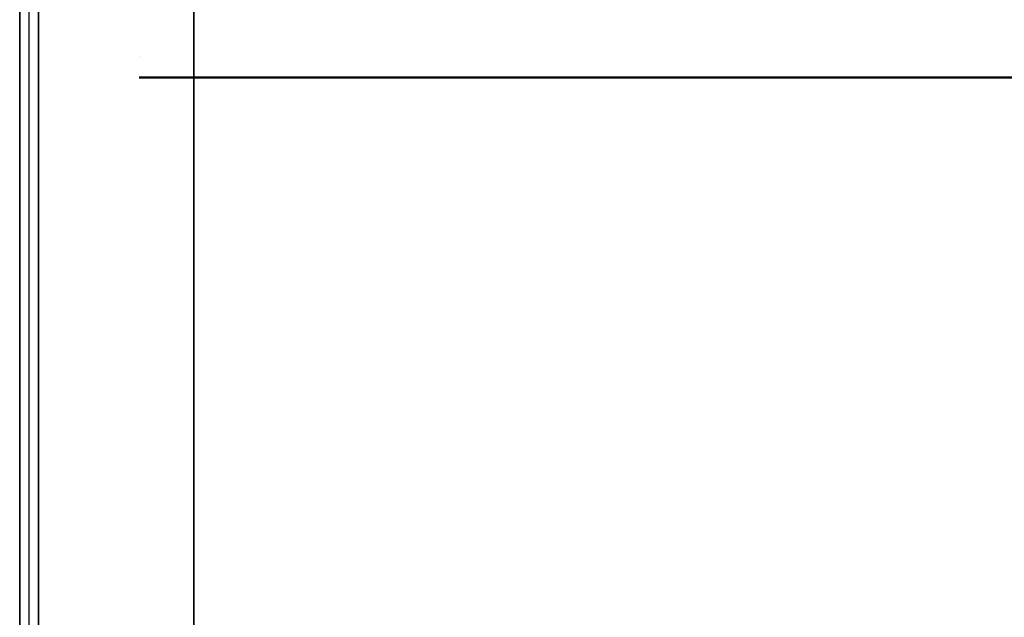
# Model space of a CAD drawing. Header units: millimetres. Extents: x -443 to 78, y -75 to 91.
# Tile 6 of 40: x -443 to -380, y -36 to 2. Entities that reach past the tile are written whole.
import ezdxf

# ---------------------------------------------------------------- set-up
doc = ezdxf.new("R2010")
doc.units = ezdxf.units.MM
doc.header["$MEASUREMENT"] = 0
doc.layers.add('Predefinito', color=5, linetype='Continuous')

msp = doc.modelspace()

# ---------------------------------------------------------------- linework, layer by layer
at = {"layer": 'Predefinito'}
for points in [[(-443.294, 79.164), (-443.294, -70.836)], [(-442.094, -70.836), (-442.094, 79.164)], [(-432.094, -70.836), (-432.094, 79.164)], [(-432.094, 79.164), (-432.094, -70.836)], [(-443.294, -60.836), (-443.294, 69.164)], [(-442.694, -60.836), (-442.694, 69.164)], [(-442.094, 69.164), (-442.094, -60.836)], [(-442.094, -54.205), (-442.094, 61.533)], [(-443.294, 60.501), (-443.294, -53.173)], [(-140.614, -1.332), (-435.615, -1.332)], [(-140.614, -1.399), (-435.615, -1.399)]]:
    msp.add_lwpolyline(points, dxfattribs=at)
at = {"layer": 'Predefinito', "extrusion": (0.999997, 0.002345, 0.000131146)}
for points in [[(61.217, 45.359), (-62.53, 38.437)], [(61.15, 46.557), (-62.597, 39.635)]]:
    msp.add_lwpolyline(points, dxfattribs=at)
at = {"layer": 'Predefinito', "extrusion": (0, 1, 3.07498e-07)}
msp.add_lwpolyline([(435.617, 41.908), (435.617, 43.109)], dxfattribs=at)

doc.saveas('drawing.dxf')
